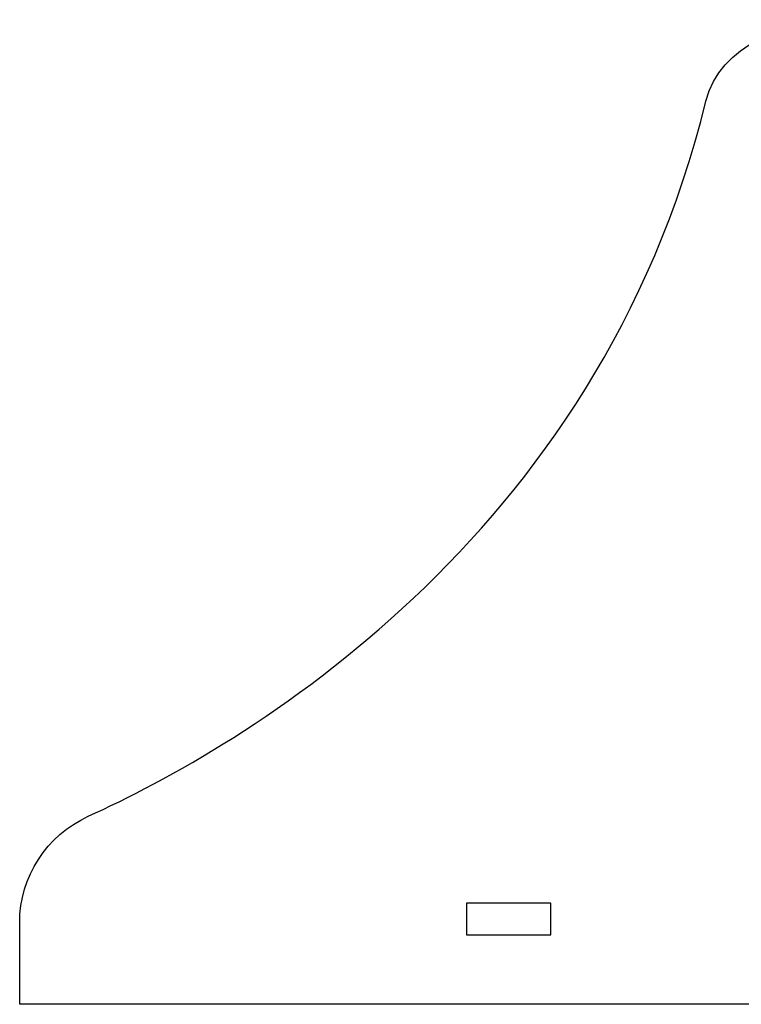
# Model space of a CAD drawing. Header units: millimetres. Extents: x -91 to 82, y -170 to 150.
# Tile 66 of 80: x -90 to -68, y 25 to 56. Entities that reach past the tile are written whole.
import ezdxf

# ---------------------------------------------------------------- set-up
doc = ezdxf.new("R2010")
doc.units = ezdxf.units.MM
doc.header["$MEASUREMENT"] = 0
doc.layers.add('Layer 1', color=7, linetype='Continuous')

msp = doc.modelspace()

# ---------------------------------------------------------------- linework, layer by layer
at = {"layer": 'Layer 1', "color": 31}
for points, knots in [([(-63.7481, 56.3317), (-63.7481, 56.3317), (-64.4733, 56.3317), (-64.4733, 56.3317), (-64.4733, 56.3317), (-66.2839, 56.3317), (-68.4044, 55.5279), (-68.8327, 53.7689), (-68.8327, 53.7689), (-72.2193, 39.887), (-83.5231, 33.399), (-88.3037, 31.2258), (-88.3037, 31.2258), (-89.6191, 30.6273), (-90.4675, 29.3201), (-90.4675, 27.8756), (-90.4675, 27.8756), (-90.4675, 27.8756), (-90.4675, 25.2987), (-90.4675, 25.2987), (-90.4675, 25.2987), (-90.4675, 25.2987), (-60.2477, 25.2987), (-60.2477, 25.2987), (-60.2477, 25.2987), (-60.2477, 25.2987), (-60.2477, 54.8896), (-60.2477, 54.8896), (-60.2477, 54.8896), (-61.1501, 55.7802), (-62.3881, 56.3317), (-63.7481, 56.3317)], [0, 0, 0, 0, 0.1111111, 0.1111111, 0.1111111, 0.1111111, 0.2222222, 0.2222222, 0.2222222, 0.2222222, 0.3333333, 0.3333333, 0.3333333, 0.3333333, 0.4444444, 0.4444444, 0.4444444, 0.4444444, 0.5555556, 0.5555556, 0.5555556, 0.5555556, 0.6666667, 0.6666667, 0.6666667, 0.6666667, 0.7777778, 0.7777778, 0.7777778, 0.7777778, 1, 1, 1, 1]), ([(-73.7189, 27.4919), (-73.7189, 27.4919), (-76.3803, 27.4919), (-76.3803, 27.4919), (-76.3803, 27.4919), (-76.3803, 27.4919), (-76.3803, 28.4893), (-76.3803, 28.4893), (-76.3803, 28.4893), (-76.3803, 28.4893), (-73.7189, 28.4893), (-73.7189, 28.4893), (-73.7189, 28.4893), (-73.7189, 28.4893), (-73.7189, 27.4919), (-73.7189, 27.4919)], [0, 0, 0, 0, 0.2, 0.2, 0.2, 0.2, 0.4, 0.4, 0.4, 0.4, 0.6, 0.6, 0.6, 0.6, 1, 1, 1, 1])]:
    msp.add_open_spline(points, degree=3, knots=knots, dxfattribs=at)

doc.saveas('drawing.dxf')
